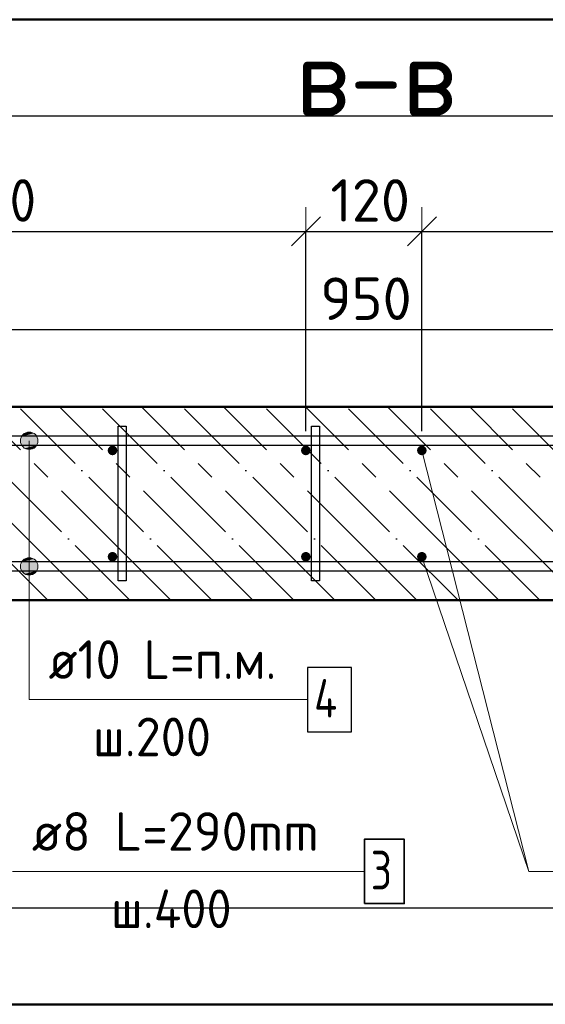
# Model space of a CAD drawing. Header units: millimetres. Extents: x -30645 to 44626, y 46540 to 77351.
# Tile 22 of 84: x -23660 to -23116, y 49881 to 50901. Entities that reach past the tile are written whole.
import ezdxf

# ---------------------------------------------------------------- set-up
doc = ezdxf.new("R2010")
doc.units = ezdxf.units.MM
doc.header["$PDMODE"] = 65
doc.linetypes.add('______11', pattern=[100, 80, -10, 0, -10])
doc.linetypes.add('______5', pattern=[220, 160, -20, 20, -20])
for name, color, linetype, lineweight in [('Standard', 7, 'Continuous', 25), ('Арм.стержн. вертикальными 1', 22, 'Continuous', 35), ('Арм.стержн.горизонт. 1', 180, 'Continuous', 35), ('Размерная линия_ общее', 7, 'Continuous', 13)]:
    doc.layers.add(name, color=color, linetype=linetype, lineweight=lineweight)
doc.layers.add('Арм.стержн.Стяжки', color=7, linetype='Continuous', lineweight=35, true_color=0x501e0f)
doc.styles.add('ISOCPEUR', font='ISOCPEUR')
doc.dimstyles.new('DIMSTYLE_3', dxfattribs={"dimtxt": 44, "dimasz": 50, "dimexe": 0, "dimexo": 0, "dimgap": 22, "dimtad": 2, "dimdec": 0, "dimrnd": 5, "dimzin": 12, "dimdsep": 46, "dimtxsty": 'ISOCPEUR', "dimblk1": 'ALL_ML_STRICH', "dimblk2": 'ALL_ML_STRICH', "dimsah": 1, "dimcen": 0, "dimclrd": 7, "dimclre": 256, "dimclrt": 7, "dimadec": 0, "dimazin": 0, "dimtfac": 1, "dimtdec": 0, "dimtix": 1, "dimtmove": 2, "dimatfit": 3, "dimfxl": 0, "dimtzin": 0, "dimlwd": 0, "dimlwe": -3, "dimarcsym": 0})
doc.dimstyles.new('DIMSTYLE_8', dxfattribs={"dimtxt": 44, "dimasz": 50, "dimexe": 0, "dimexo": 0, "dimgap": 22, "dimtad": 2, "dimdec": 0, "dimrnd": 5, "dimzin": 12, "dimdsep": 46, "dimtxsty": 'ISOCPEUR', "dimblk1": 'ALL_ML_STRICH', "dimblk2": 'ALL_ML_STRICH', "dimsah": 1, "dimcen": 0, "dimclrd": 7, "dimclre": 256, "dimclrt": 7, "dimadec": 0, "dimazin": 0, "dimtfac": 1, "dimtdec": 0, "dimtix": 1, "dimtmove": 2, "dimatfit": 3, "dimfxl": 0, "dimtvp": 1.2, "dimtzin": 0, "dimlwd": 0, "dimlwe": -3, "dimarcsym": 0})

# ---------------------------------------------------------------- blocks, each defined once
blk = doc.blocks.new('ALL_ML_STRICH')
at = {"color": 0, "linetype": 'ByBlock', "lineweight": -2}
for p, q in [((0, -0.5), (0, 0.5)), ((-0.3, -0.3), (0.3, 0.3)), ((-1, 0), (0.5, 0))]:
    blk.add_line(p, q, dxfattribs=at)
blk = doc.blocks.new('*D175')
at = {"layer": 'DEFPOINTS', "color": 7, "linetype": 'Continuous', "lineweight": 13, "transparency": 33554687}
for p in [(-24163.5, 50681.5), (-24163.5, 50454.7), (-23363.5, 50454.7)]:
    blk.add_point(p, dxfattribs=at)
at = {"layer": 'Размерная линия_ общее', "color": 253, "linetype": 'Continuous', "lineweight": -2, "true_color": 0xa0a0a0, "transparency": 33554687}
for p, q in [((-24163.5, 50474.7), (-24163.5, 50681.5)), ((-23363.5, 50474.7), (-23363.5, 50681.5))]:
    blk.add_line(p, q, dxfattribs=at)
at = {"layer": 'Размерная линия_ общее', "color": 7, "linetype": 'Continuous', "lineweight": -2, "transparency": 33554687}
blk.add_line((-24163.5, 50681.5), (-23363.5, 50681.5), dxfattribs=at)
at = {"layer": 'Размерная линия_ общее', "color": 7, "linetype": 'Continuous', "lineweight": 13, "transparency": 33554687, "xscale": 50, "yscale": 50, "zscale": 50, "rotation": 180}
blk.add_blockref('ALL_ML_STRICH', (-24163.5, 50681.5), dxfattribs=at)
at = {"layer": 'Размерная линия_ общее', "color": 7, "linetype": 'Continuous', "lineweight": 13, "transparency": 33554687, "xscale": 50, "yscale": 50, "zscale": 50}
blk.add_blockref('ALL_ML_STRICH', (-23363.5, 50681.5), dxfattribs=at)
at = {"layer": 'Размерная линия_ общее', "color": 7, "linetype": 'Continuous', "lineweight": 13, "transparency": 33554687, "insert": (-23889.5, 50735.5), "char_height": 44, "width": 2.2, "attachment_point": 1, "line_spacing_factor": 0.60241, "style": 'ISOCPEUR'}
blk.add_mtext('\\W0.91;4х200=800', dxfattribs=at)
blk = doc.blocks.new('*D176')
at = {"layer": 'DEFPOINTS', "color": 7, "linetype": 'Continuous', "lineweight": 13, "transparency": 33554687}
for p in [(-23363.5, 50681.5), (-23363.5, 50454.7), (-23243.5, 50454.7)]:
    blk.add_point(p, dxfattribs=at)
at = {"layer": 'Размерная линия_ общее', "color": 253, "linetype": 'Continuous', "lineweight": -2, "true_color": 0xa0a0a0, "transparency": 33554687}
for p, q in [((-23363.5, 50474.7), (-23363.5, 50681.5)), ((-23243.5, 50474.7), (-23243.5, 50681.5))]:
    blk.add_line(p, q, dxfattribs=at)
at = {"layer": 'Размерная линия_ общее', "color": 7, "linetype": 'Continuous', "lineweight": -2, "transparency": 33554687}
blk.add_line((-23363.5, 50681.5), (-23243.5, 50681.5), dxfattribs=at)
at = {"layer": 'Размерная линия_ общее', "color": 7, "linetype": 'Continuous', "lineweight": 13, "transparency": 33554687, "xscale": 50, "yscale": 50, "zscale": 50, "rotation": 180}
blk.add_blockref('ALL_ML_STRICH', (-23363.5, 50681.5), dxfattribs=at)
at = {"layer": 'Размерная линия_ общее', "color": 7, "linetype": 'Continuous', "lineweight": 13, "transparency": 33554687, "xscale": 50, "yscale": 50, "zscale": 50}
blk.add_blockref('ALL_ML_STRICH', (-23243.5, 50681.5), dxfattribs=at)
at = {"layer": 'Размерная линия_ общее', "color": 7, "linetype": 'Continuous', "lineweight": 13, "transparency": 33554687, "insert": (-23296.9, 50713.5), "char_height": 44, "width": 132, "attachment_point": 5, "style": 'ISOCPEUR'}
blk.add_mtext('\\A1;{120}', dxfattribs=at)
blk = doc.blocks.new('*D177')
at = {"layer": 'DEFPOINTS', "color": 7, "linetype": 'Continuous', "lineweight": 13, "transparency": 33554687}
for p in [(-23243.5, 50681.5), (-23243.5, 50454.7), (-22443.5, 50454.7)]:
    blk.add_point(p, dxfattribs=at)
at = {"layer": 'Размерная линия_ общее', "color": 253, "linetype": 'Continuous', "lineweight": -2, "true_color": 0xa0a0a0, "transparency": 33554687}
for p, q in [((-23243.5, 50474.7), (-23243.5, 50681.5)), ((-22443.5, 50474.7), (-22443.5, 50681.5))]:
    blk.add_line(p, q, dxfattribs=at)
at = {"layer": 'Размерная линия_ общее', "color": 7, "linetype": 'Continuous', "lineweight": -2, "transparency": 33554687}
blk.add_line((-23243.5, 50681.5), (-22443.5, 50681.5), dxfattribs=at)
at = {"layer": 'Размерная линия_ общее', "color": 7, "linetype": 'Continuous', "lineweight": 13, "transparency": 33554687, "xscale": 50, "yscale": 50, "zscale": 50, "rotation": 180}
blk.add_blockref('ALL_ML_STRICH', (-23243.5, 50681.5), dxfattribs=at)
at = {"layer": 'Размерная линия_ общее', "color": 7, "linetype": 'Continuous', "lineweight": 13, "transparency": 33554687, "xscale": 50, "yscale": 50, "zscale": 50}
blk.add_blockref('ALL_ML_STRICH', (-22443.5, 50681.5), dxfattribs=at)
at = {"layer": 'Размерная линия_ общее', "color": 7, "linetype": 'Continuous', "lineweight": 13, "transparency": 33554687, "insert": (-22969.5, 50735.5), "char_height": 44, "width": 2.2, "attachment_point": 1, "line_spacing_factor": 0.60241, "style": 'ISOCPEUR'}
blk.add_mtext('\\W0.91;4х200=800', dxfattribs=at)
blk = doc.blocks.new('*D182')
at = {"layer": 'DEFPOINTS', "color": 7, "linetype": 'Continuous', "lineweight": 13, "transparency": 33554687}
for p in [(-23779.3, 50579.8), (-23779.3, 50344.2), (-22827.8, 50344.2)]:
    blk.add_point(p, dxfattribs=at)
at = {"layer": 'Размерная линия_ общее', "color": 253, "linetype": 'Continuous', "lineweight": -2, "true_color": 0xa0a0a0, "transparency": 33554687}
for p, q in [((-23779.3, 50364.2), (-23779.3, 50579.8)), ((-22827.8, 50364.2), (-22827.8, 50579.8))]:
    blk.add_line(p, q, dxfattribs=at)
at = {"layer": 'Размерная линия_ общее', "color": 7, "linetype": 'Continuous', "lineweight": -2, "transparency": 33554687}
blk.add_line((-23779.3, 50579.8), (-22827.8, 50579.8), dxfattribs=at)
at = {"layer": 'Размерная линия_ общее', "color": 7, "linetype": 'Continuous', "lineweight": 13, "transparency": 33554687, "xscale": 50, "yscale": 50, "zscale": 50, "rotation": 180}
blk.add_blockref('ALL_ML_STRICH', (-23779.3, 50579.8), dxfattribs=at)
at = {"layer": 'Размерная линия_ общее', "color": 7, "linetype": 'Continuous', "lineweight": 13, "transparency": 33554687, "xscale": 50, "yscale": 50, "zscale": 50}
blk.add_blockref('ALL_ML_STRICH', (-22827.8, 50579.8), dxfattribs=at)
at = {"layer": 'Размерная линия_ общее', "color": 7, "linetype": 'Continuous', "lineweight": 13, "transparency": 33554687, "insert": (-23301.3, 50611.8), "char_height": 44, "width": 132, "attachment_point": 5, "style": 'ISOCPEUR'}
blk.add_mtext('\\A1;{950}', dxfattribs=at)

msp = doc.modelspace()

# ---------------------------------------------------------------- hatches: boundary and pattern name
at = {"layer": 'Арм.стержн. вертикальными 1', "linetype": 'Continuous', "lineweight": 50, "transparency": 33554687}
for points in [[(-23563.5, 50449.7), (-23561.6, 50450.1), (-23560, 50451.2), (-23558.9, 50452.8), (-23558.5, 50454.7), (-23558.9, 50456.6), (-23560, 50458.2), (-23561.6, 50459.3), (-23563.5, 50459.7), (-23565.4, 50459.3), (-23567, 50458.2), (-23568.1, 50456.6), (-23568.5, 50454.7), (-23568.1, 50452.8), (-23567, 50451.2), (-23565.4, 50450.1)], [(-23363.5, 50449.7), (-23361.6, 50450.1), (-23360, 50451.2), (-23358.9, 50452.8), (-23358.5, 50454.7), (-23358.9, 50456.6), (-23360, 50458.2), (-23361.6, 50459.3), (-23363.5, 50459.7), (-23365.4, 50459.3), (-23367, 50458.2), (-23368.1, 50456.6), (-23368.5, 50454.7), (-23368.1, 50452.8), (-23367, 50451.2), (-23365.4, 50450.1)], [(-23243.5, 50449.7), (-23241.6, 50450.1), (-23240, 50451.2), (-23238.9, 50452.8), (-23238.5, 50454.7), (-23238.9, 50456.6), (-23240, 50458.2), (-23241.6, 50459.3), (-23243.5, 50459.7), (-23245.4, 50459.3), (-23247, 50458.2), (-23248.1, 50456.6), (-23248.5, 50454.7), (-23248.1, 50452.8), (-23247, 50451.2), (-23245.4, 50450.1)], [(-23563.5, 50339.7), (-23561.6, 50340.1), (-23560, 50341.1), (-23558.9, 50342.8), (-23558.5, 50344.7), (-23558.9, 50346.6), (-23560, 50348.2), (-23561.6, 50349.3), (-23563.5, 50349.7), (-23565.4, 50349.3), (-23567, 50348.2), (-23568.1, 50346.6), (-23568.5, 50344.7), (-23568.1, 50342.8), (-23567, 50341.1), (-23565.4, 50340.1)], [(-23363.5, 50339.7), (-23361.6, 50340.1), (-23360, 50341.1), (-23358.9, 50342.8), (-23358.5, 50344.7), (-23358.9, 50346.6), (-23360, 50348.2), (-23361.6, 50349.3), (-23363.5, 50349.7), (-23365.4, 50349.3), (-23367, 50348.2), (-23368.1, 50346.6), (-23368.5, 50344.7), (-23368.1, 50342.8), (-23367, 50341.1), (-23365.4, 50340.1)], [(-23243.5, 50339.7), (-23241.6, 50340.1), (-23240, 50341.1), (-23238.9, 50342.8), (-23238.5, 50344.7), (-23238.9, 50346.6), (-23240, 50348.2), (-23241.6, 50349.3), (-23243.5, 50349.7), (-23245.4, 50349.3), (-23247, 50348.2), (-23248.1, 50346.6), (-23248.5, 50344.7), (-23248.1, 50342.8), (-23247, 50341.1), (-23245.4, 50340.1)]]:
    msp.add_hatch(color=4, dxfattribs=at).paths.add_polyline_path(points)
at = {"layer": 'Арм.стержн.горизонт. 1', "linetype": 'Continuous', "lineweight": 13, "transparency": 33554687}
for points in [[(-23658.7, 50464.7), (-23640.7, 50464.7), (-23641.9, 50469.2)], [(-23658.7, 50464.7), (-23641.9, 50469.2), (-23657.4, 50469.2)], [(-23658.7, 50464.7), (-23640.7, 50464.7), (-23641.9, 50469.2)], [(-23658.7, 50464.7), (-23641.9, 50469.2), (-23657.4, 50469.2)], [(-23658.7, 50464.7), (-23640.7, 50464.7), (-23641.9, 50469.2)], [(-23658.7, 50464.7), (-23641.9, 50469.2), (-23657.4, 50469.2)], [(-23658.7, 50464.7), (-23640.7, 50464.7), (-23641.9, 50469.2)], [(-23658.7, 50464.7), (-23641.9, 50469.2), (-23657.4, 50469.2)], [(-23658.7, 50464.7), (-23640.7, 50464.7), (-23641.9, 50469.2)], [(-23658.7, 50464.7), (-23641.9, 50469.2), (-23657.4, 50469.2)], [(-23657.4, 50469.2), (-23641.9, 50469.2), (-23645.2, 50472.4)], [(-23657.4, 50469.2), (-23645.2, 50472.4), (-23654.2, 50472.4)], [(-23657.4, 50469.2), (-23641.9, 50469.2), (-23645.2, 50472.4)], [(-23657.4, 50469.2), (-23645.2, 50472.4), (-23654.2, 50472.4)], [(-23657.4, 50469.2), (-23641.9, 50469.2), (-23645.2, 50472.4)], [(-23657.4, 50469.2), (-23645.2, 50472.4), (-23654.2, 50472.4)], [(-23657.4, 50469.2), (-23641.9, 50469.2), (-23645.2, 50472.4)], [(-23657.4, 50469.2), (-23645.2, 50472.4), (-23654.2, 50472.4)], [(-23657.4, 50469.2), (-23641.9, 50469.2), (-23645.2, 50472.4)], [(-23657.4, 50469.2), (-23645.2, 50472.4), (-23654.2, 50472.4)], [(-23654.2, 50472.4), (-23645.2, 50472.4), (-23649.7, 50473.7)], [(-23654.2, 50472.4), (-23645.2, 50472.4), (-23649.7, 50473.7)], [(-23654.2, 50472.4), (-23645.2, 50472.4), (-23649.7, 50473.7)], [(-23654.2, 50472.4), (-23645.2, 50472.4), (-23649.7, 50473.7)], [(-23654.2, 50472.4), (-23645.2, 50472.4), (-23649.7, 50473.7)], [(-23657.4, 50460.2), (-23640.7, 50464.7), (-23658.7, 50464.7)], [(-23657.4, 50460.2), (-23640.7, 50464.7), (-23658.7, 50464.7)], [(-23657.4, 50460.2), (-23640.7, 50464.7), (-23658.7, 50464.7)], [(-23657.4, 50460.2), (-23640.7, 50464.7), (-23658.7, 50464.7)], [(-23657.4, 50460.2), (-23640.7, 50464.7), (-23658.7, 50464.7)], [(-23657.4, 50460.2), (-23641.9, 50460.2), (-23640.7, 50464.7)], [(-23657.4, 50460.2), (-23641.9, 50460.2), (-23640.7, 50464.7)], [(-23657.4, 50460.2), (-23641.9, 50460.2), (-23640.7, 50464.7)], [(-23657.4, 50460.2), (-23641.9, 50460.2), (-23640.7, 50464.7)], [(-23657.4, 50460.2), (-23641.9, 50460.2), (-23640.7, 50464.7)], [(-23654.2, 50456.9), (-23641.9, 50460.2), (-23657.4, 50460.2)], [(-23654.2, 50456.9), (-23641.9, 50460.2), (-23657.4, 50460.2)], [(-23654.2, 50456.9), (-23641.9, 50460.2), (-23657.4, 50460.2)], [(-23654.2, 50456.9), (-23641.9, 50460.2), (-23657.4, 50460.2)], [(-23654.2, 50456.9), (-23641.9, 50460.2), (-23657.4, 50460.2)], [(-23654.2, 50456.9), (-23645.2, 50456.9), (-23641.9, 50460.2)], [(-23654.2, 50456.9), (-23645.2, 50456.9), (-23641.9, 50460.2)], [(-23654.2, 50456.9), (-23645.2, 50456.9), (-23641.9, 50460.2)], [(-23654.2, 50456.9), (-23645.2, 50456.9), (-23641.9, 50460.2)], [(-23654.2, 50456.9), (-23645.2, 50456.9), (-23641.9, 50460.2)], [(-23645.2, 50456.9), (-23654.2, 50456.9), (-23649.7, 50455.7)], [(-23645.2, 50456.9), (-23654.2, 50456.9), (-23649.7, 50455.7)], [(-23645.2, 50456.9), (-23654.2, 50456.9), (-23649.7, 50455.7)], [(-23645.2, 50456.9), (-23654.2, 50456.9), (-23649.7, 50455.7)], [(-23645.2, 50456.9), (-23654.2, 50456.9), (-23649.7, 50455.7)], [(-23658.7, 50334.7), (-23640.7, 50334.7), (-23641.9, 50339.2)], [(-23658.7, 50334.7), (-23641.9, 50339.2), (-23657.4, 50339.2)], [(-23658.7, 50334.7), (-23640.7, 50334.7), (-23641.9, 50339.2)], [(-23658.7, 50334.7), (-23641.9, 50339.2), (-23657.4, 50339.2)], [(-23658.7, 50334.7), (-23640.7, 50334.7), (-23641.9, 50339.2)], [(-23658.7, 50334.7), (-23641.9, 50339.2), (-23657.4, 50339.2)], [(-23658.7, 50334.7), (-23640.7, 50334.7), (-23641.9, 50339.2)], [(-23658.7, 50334.7), (-23641.9, 50339.2), (-23657.4, 50339.2)], [(-23658.7, 50334.7), (-23640.7, 50334.7), (-23641.9, 50339.2)], [(-23658.7, 50334.7), (-23641.9, 50339.2), (-23657.4, 50339.2)], [(-23657.4, 50339.2), (-23641.9, 50339.2), (-23645.2, 50342.4)], [(-23657.4, 50339.2), (-23645.2, 50342.4), (-23654.2, 50342.4)], [(-23657.4, 50339.2), (-23641.9, 50339.2), (-23645.2, 50342.4)], [(-23657.4, 50339.2), (-23645.2, 50342.4), (-23654.2, 50342.4)], [(-23657.4, 50339.2), (-23641.9, 50339.2), (-23645.2, 50342.4)], [(-23657.4, 50339.2), (-23645.2, 50342.4), (-23654.2, 50342.4)], [(-23657.4, 50339.2), (-23641.9, 50339.2), (-23645.2, 50342.4)], [(-23657.4, 50339.2), (-23645.2, 50342.4), (-23654.2, 50342.4)], [(-23657.4, 50339.2), (-23641.9, 50339.2), (-23645.2, 50342.4)], [(-23657.4, 50339.2), (-23645.2, 50342.4), (-23654.2, 50342.4)], [(-23654.2, 50342.4), (-23645.2, 50342.4), (-23649.7, 50343.7)], [(-23654.2, 50342.4), (-23645.2, 50342.4), (-23649.7, 50343.7)], [(-23654.2, 50342.4), (-23645.2, 50342.4), (-23649.7, 50343.7)], [(-23654.2, 50342.4), (-23645.2, 50342.4), (-23649.7, 50343.7)], [(-23654.2, 50342.4), (-23645.2, 50342.4), (-23649.7, 50343.7)], [(-23657.4, 50330.2), (-23640.7, 50334.7), (-23658.7, 50334.7)], [(-23657.4, 50330.2), (-23640.7, 50334.7), (-23658.7, 50334.7)], [(-23657.4, 50330.2), (-23640.7, 50334.7), (-23658.7, 50334.7)], [(-23657.4, 50330.2), (-23640.7, 50334.7), (-23658.7, 50334.7)], [(-23657.4, 50330.2), (-23640.7, 50334.7), (-23658.7, 50334.7)], [(-23657.4, 50330.2), (-23641.9, 50330.2), (-23640.7, 50334.7)], [(-23657.4, 50330.2), (-23641.9, 50330.2), (-23640.7, 50334.7)], [(-23657.4, 50330.2), (-23641.9, 50330.2), (-23640.7, 50334.7)], [(-23657.4, 50330.2), (-23641.9, 50330.2), (-23640.7, 50334.7)], [(-23657.4, 50330.2), (-23641.9, 50330.2), (-23640.7, 50334.7)], [(-23654.2, 50326.9), (-23641.9, 50330.2), (-23657.4, 50330.2)], [(-23654.2, 50326.9), (-23641.9, 50330.2), (-23657.4, 50330.2)], [(-23654.2, 50326.9), (-23641.9, 50330.2), (-23657.4, 50330.2)], [(-23654.2, 50326.9), (-23641.9, 50330.2), (-23657.4, 50330.2)], [(-23654.2, 50326.9), (-23641.9, 50330.2), (-23657.4, 50330.2)], [(-23654.2, 50326.9), (-23645.2, 50326.9), (-23641.9, 50330.2)], [(-23654.2, 50326.9), (-23645.2, 50326.9), (-23641.9, 50330.2)], [(-23654.2, 50326.9), (-23645.2, 50326.9), (-23641.9, 50330.2)], [(-23654.2, 50326.9), (-23645.2, 50326.9), (-23641.9, 50330.2)], [(-23654.2, 50326.9), (-23645.2, 50326.9), (-23641.9, 50330.2)], [(-23645.2, 50326.9), (-23654.2, 50326.9), (-23649.7, 50325.7)], [(-23645.2, 50326.9), (-23654.2, 50326.9), (-23649.7, 50325.7)], [(-23645.2, 50326.9), (-23654.2, 50326.9), (-23649.7, 50325.7)], [(-23645.2, 50326.9), (-23654.2, 50326.9), (-23649.7, 50325.7)], [(-23645.2, 50326.9), (-23654.2, 50326.9), (-23649.7, 50325.7)]]:
    msp.add_hatch(color=7, dxfattribs=at).paths.add_polyline_path(points)

# ---------------------------------------------------------------- linework, layer by layer
at = {"color": 52, "linetype": 'Continuous', "lineweight": -3, "transparency": 33554687}
for p, q in [((-22147.6, 50800.6), (-24503.4, 50800.6)), ((-22147.6, 50800.6), (-24503.4, 50800.6)), ((-24503.4, 49981.4), (-22147.6, 49981.4)), ((-24503.4, 49981.4), (-22147.6, 49981.4))]:
    msp.add_line(p, q, dxfattribs=at)
at = {"layer": 'Standard', "color": 7, "linetype": 'Continuous', "lineweight": 50, "transparency": 33554687}
for p, q in [((-22403.5, 50499.7), (-24203.5, 50499.7)), ((-24203.5, 50299.7), (-22403.5, 50299.7))]:
    msp.add_line(p, q, dxfattribs=at)
at = {"layer": 'Standard', "color": 253, "linetype": '______11', "lineweight": -3, "true_color": 0xababab, "transparency": 33554687}
for p, q in [((-23630.4, 50299.7), (-23830.4, 50499.7)), ((-23545.5, 50299.7), (-23745.5, 50499.7)), ((-23460.7, 50299.7), (-23660.7, 50499.7)), ((-23375.8, 50299.7), (-23575.8, 50499.7)), ((-23291, 50299.7), (-23491, 50499.7)), ((-23206.1, 50299.7), (-23406.1, 50499.7)), ((-23121.3, 50299.7), (-23321.3, 50499.7)), ((-23036.4, 50299.7), (-23236.4, 50499.7)), ((-22951.6, 50299.7), (-23151.6, 50499.7))]:
    msp.add_line(p, q, dxfattribs=at)
at = {"layer": 'Standard', "color": 253, "linetype": '______5', "lineweight": -3, "true_color": 0xababab, "transparency": 33554687}
for p, q in [((-23588, 50299.7), (-23788, 50499.7)), ((-23503.1, 50299.7), (-23703.1, 50499.7)), ((-23418.3, 50299.7), (-23618.3, 50499.7)), ((-23333.4, 50299.7), (-23533.4, 50499.7)), ((-23248.6, 50299.7), (-23448.6, 50499.7)), ((-23163.7, 50299.7), (-23363.7, 50499.7)), ((-23078.9, 50299.7), (-23278.9, 50499.7)), ((-22994, 50299.7), (-23194, 50499.7))]:
    msp.add_line(p, q, dxfattribs=at)
at = {"layer": 'Standard', "color": 7, "linetype": 'Continuous', "lineweight": 13, "transparency": 33554687}
msp.add_line((-23243.5, 50454.7), (-23133, 50019), dxfattribs=at)
at = {"layer": 'Standard', "color": 7, "linetype": 'Continuous', "lineweight": 50, "transparency": 33554687}
msp.add_lwpolyline([(-24603.4, 50900.6), (-24603.4, 49881.4), (-22047.6, 49881.4), (-22047.6, 50900.6), (-24603.4, 50900.6)], dxfattribs=at)
at = {"layer": 'Арм.стержн. вертикальными 1', "color": 7, "linetype": 'Continuous', "lineweight": 13, "transparency": 33554687}
for q in [(-23243.5, 50344.7), (-22725, 50019)]:
    msp.add_line((-23133, 50019), q, dxfattribs=at)
at = {"layer": 'Арм.стержн.горизонт. 1', "color": 7, "linetype": 'Continuous', "lineweight": 13, "transparency": 33554687}
for p, q in [((-23649.7, 50473.7), (-23649.7, 50473.7)), ((-23649.7, 50473.7), (-23649.7, 50473.7)), ((-23649.7, 50473.7), (-23649.7, 50473.7)), ((-23649.7, 50473.7), (-23649.7, 50473.7)), ((-23649.7, 50473.7), (-23649.7, 50473.7)), ((-23658.7, 50464.7), (-23658.7, 50464.7)), ((-23658.7, 50464.7), (-23658.7, 50464.7)), ((-23658.7, 50464.7), (-23658.7, 50464.7)), ((-23658.7, 50464.7), (-23658.7, 50464.7)), ((-23658.7, 50464.7), (-23658.7, 50464.7)), ((-23649.7, 50196.9), (-23649.7, 50464.7)), ((-23649.7, 50196.9), (-23649.7, 50464.7)), ((-23649.7, 50196.9), (-23649.7, 50464.7)), ((-23649.7, 50196.9), (-23649.7, 50464.7)), ((-23649.7, 50196.9), (-23649.7, 50464.7)), ((-23640.7, 50464.7), (-23640.7, 50464.7)), ((-23640.7, 50464.7), (-23640.7, 50464.7)), ((-23640.7, 50464.7), (-23640.7, 50464.7)), ((-23640.7, 50464.7), (-23640.7, 50464.7)), ((-23640.7, 50464.7), (-23640.7, 50464.7)), ((-23649.7, 50455.7), (-23649.7, 50455.7)), ((-23649.7, 50455.7), (-23649.7, 50455.7)), ((-23649.7, 50455.7), (-23649.7, 50455.7)), ((-23649.7, 50455.7), (-23649.7, 50455.7)), ((-23649.7, 50455.7), (-23649.7, 50455.7)), ((-23649.7, 50343.7), (-23649.7, 50343.7)), ((-23649.7, 50343.7), (-23649.7, 50343.7)), ((-23649.7, 50343.7), (-23649.7, 50343.7)), ((-23649.7, 50343.7), (-23649.7, 50343.7)), ((-23649.7, 50343.7), (-23649.7, 50343.7)), ((-23658.7, 50334.7), (-23658.7, 50334.7)), ((-23658.7, 50334.7), (-23658.7, 50334.7)), ((-23658.7, 50334.7), (-23658.7, 50334.7)), ((-23658.7, 50334.7), (-23658.7, 50334.7)), ((-23658.7, 50334.7), (-23658.7, 50334.7)), ((-23649.7, 50196.9), (-23649.7, 50334.7)), ((-23649.7, 50196.9), (-23649.7, 50334.7)), ((-23649.7, 50196.9), (-23649.7, 50334.7)), ((-23649.7, 50196.9), (-23649.7, 50334.7)), ((-23649.7, 50196.9), (-23649.7, 50334.7)), ((-23649.7, 50325.7), (-23649.7, 50325.7)), ((-23649.7, 50325.7), (-23649.7, 50325.7)), ((-23649.7, 50325.7), (-23649.7, 50325.7)), ((-23649.7, 50325.7), (-23649.7, 50325.7)), ((-23649.7, 50325.7), (-23649.7, 50325.7)), ((-23640.7, 50334.7), (-23640.7, 50334.7)), ((-23640.7, 50334.7), (-23640.7, 50334.7)), ((-23640.7, 50334.7), (-23640.7, 50334.7)), ((-23640.7, 50334.7), (-23640.7, 50334.7)), ((-23640.7, 50334.7), (-23640.7, 50334.7)), ((-23649.7, 50196.9), (-23361.7, 50196.9))]:
    msp.add_line(p, q, dxfattribs=at)
at = {"layer": 'Арм.стержн.горизонт. 1', "color": 4, "linetype": 'Continuous', "lineweight": 25, "transparency": 33554687}
for points in [[(-24173.5, 50469.7), (-22433.5, 50469.7), (-22433.5, 50459.7), (-24173.5, 50459.7), (-24173.5, 50469.7)], [(-24173.5, 50469.7), (-22433.5, 50469.7), (-22433.5, 50459.7), (-24173.5, 50459.7), (-24173.5, 50469.7)], [(-24173.5, 50469.7), (-22433.5, 50469.7), (-22433.5, 50459.7), (-24173.5, 50459.7), (-24173.5, 50469.7)], [(-24173.5, 50469.7), (-22433.5, 50469.7), (-22433.5, 50459.7), (-24173.5, 50459.7), (-24173.5, 50469.7)], [(-24173.5, 50469.7), (-22433.5, 50469.7), (-22433.5, 50459.7), (-24173.5, 50459.7), (-24173.5, 50469.7)], [(-24173.5, 50339.7), (-22433.5, 50339.7), (-22433.5, 50329.7), (-24173.5, 50329.7), (-24173.5, 50339.7)], [(-24173.5, 50339.7), (-22433.5, 50339.7), (-22433.5, 50329.7), (-24173.5, 50329.7), (-24173.5, 50339.7)], [(-24173.5, 50339.7), (-22433.5, 50339.7), (-22433.5, 50329.7), (-24173.5, 50329.7), (-24173.5, 50339.7)], [(-24173.5, 50339.7), (-22433.5, 50339.7), (-22433.5, 50329.7), (-24173.5, 50329.7), (-24173.5, 50339.7)], [(-24173.5, 50339.7), (-22433.5, 50339.7), (-22433.5, 50329.7), (-24173.5, 50329.7), (-24173.5, 50339.7)]]:
    msp.add_lwpolyline(points, dxfattribs=at)
at = {"layer": 'Арм.стержн.горизонт. 1', "color": 7, "linetype": 'Continuous', "lineweight": 25, "transparency": 33554687}
msp.add_lwpolyline([(-23361.7, 50163.5), (-23316.3, 50163.5), (-23316.3, 50230.2), (-23361.7, 50230.2), (-23361.7, 50163.5)], dxfattribs=at)
at = {"layer": 'Арм.стержн.горизонт. 1', "color": 7, "linetype": 'Continuous', "lineweight": 13, "transparency": 33554687}
for centre in [(-23649.7, 50464.7), (-23649.7, 50464.7), (-23649.7, 50464.7), (-23649.7, 50464.7), (-23649.7, 50464.7), (-23649.7, 50334.7), (-23649.7, 50334.7), (-23649.7, 50334.7), (-23649.7, 50334.7), (-23649.7, 50334.7)]:
    msp.add_circle(centre, 9, dxfattribs=at)
at = {"layer": 'Арм.стержн.Стяжки', "color": 7, "linetype": 'Continuous', "lineweight": 13, "transparency": 33554687}
msp.add_line((-23667, 50019), (-23303, 50019), dxfattribs=at)
at = {"layer": 'Арм.стержн.Стяжки', "color": 40, "linetype": 'Continuous', "lineweight": 25, "transparency": 33554687}
for points in [[(-23557.5, 50319.7), (-23557.5, 50479.7), (-23549.5, 50479.7), (-23549.5, 50319.7), (-23557.5, 50319.7)], [(-23557.5, 50319.7), (-23557.5, 50479.7), (-23549.5, 50479.7), (-23549.5, 50319.7), (-23557.5, 50319.7)], [(-23557.5, 50319.7), (-23557.5, 50479.7), (-23549.5, 50479.7), (-23549.5, 50319.7), (-23557.5, 50319.7)], [(-23357.5, 50319.7), (-23357.5, 50479.7), (-23349.5, 50479.7), (-23349.5, 50319.7), (-23357.5, 50319.7)], [(-23357.5, 50319.7), (-23357.5, 50479.7), (-23349.5, 50479.7), (-23349.5, 50319.7), (-23357.5, 50319.7)]]:
    msp.add_lwpolyline(points, dxfattribs=at)
at = {"layer": 'Арм.стержн.Стяжки', "color": 7, "linetype": 'Continuous', "lineweight": 35, "transparency": 33554687}
msp.add_lwpolyline([(-23303, 49985.7), (-23261.7, 49985.7), (-23261.7, 50052.3), (-23303, 50052.3), (-23303, 49985.7)], dxfattribs=at)

# ---------------------------------------------------------------- texts
at = {"layer": 'Standard', "color": 7, "linetype": 'Continuous', "lineweight": 13, "transparency": 33554687, "insert": (-23374.1, 50841.1), "char_height": 80, "width": 204.522, "attachment_point": 4, "style": 'ISOCPEUR'}
msp.add_mtext('\\A1;{\\fISOCPEUR|i0|b0;\\H80.000000;\\W1.000000;\\C7;в-в}\\P', dxfattribs=at)
at = {"layer": 'Арм.стержн.горизонт. 1', "color": 7, "linetype": 'Continuous', "lineweight": 25, "transparency": 33554687, "char_height": 40, "attachment_point": 7, "style": 'ISOCPEUR'}
for s, insert, width in [('\\W0.94;ø10 L=п.м.', (-23629.7, 50218.2), 266.644), ('\\W0.80;4', (-23355, 50178.2), 47.978), ('\\W0.95;ш.200 ', (-23583.7, 50138.2), 174.933)]:
    msp.add_mtext(s, dxfattribs=dict(at, insert=insert, width=width))
at = {"layer": 'Арм.стержн.Стяжки', "color": 7, "linetype": 'Continuous', "lineweight": 25, "transparency": 33554687, "char_height": 40, "attachment_point": 7, "style": 'ISOCPEUR'}
for s, insert, width in [('\\W0.98;ø8 L=290mm ', (-23647, 50040.3), 343.369), ('\\W0.78;3', (-23296.3, 50000.3), 43.521), ('\\W0.95;ш.400 ', (-23565, 49960.3), 178.965)]:
    msp.add_mtext(s, dxfattribs=dict(at, insert=insert, width=width))

# ---------------------------------------------------------------- dimensions: what is measured, and where the dimension line sits
at = {"layer": 'Размерная линия_ общее', "color": 7, "linetype": 'Continuous', "lineweight": 13, "transparency": 33554687}
for base, p1, p2, picture, middle in [((-23363.5, 50681.5), (-24163.5, 50474.7), (-23363.5, 50474.7), '*D175', (-23763.5, 50703.5)), ((-22443.5, 50681.5), (-23243.5, 50474.7), (-22443.5, 50474.7), '*D177', (-22843.5, 50703.5))]:
    dim = msp.add_linear_dim(base=base, p1=p1, p2=p2, text='\\W0.91;4х200=800', dimstyle='DIMSTYLE_3', override={"dimpost": '<>', "dimclrd": 7, "dimclre": 253, "dimclrt": 7, "dimlwd": 0, "dimlwe": 65533}, dxfattribs=at)
    dim.commit()
    dim.dimension.update_dxf_attribs({"geometry": picture, "text_midpoint": middle, "dimtype": 160})
for base, p1, p2, dimstyle, picture, middle in [((-23243.5, 50681.5), (-23363.5, 50474.7), (-23243.5, 50474.7), 'DIMSTYLE_8', '*D176', (-23296.9, 50713.5)), ((-22827.7664, 50579.8123), (-23779.2624, 50364.172), (-22827.7664, 50364.172), 'DIMSTYLE_3', '*D182', (-23301.3144, 50611.8123))]:
    dim = msp.add_linear_dim(base=base, p1=p1, p2=p2, dimstyle=dimstyle, override={"dimpost": '<>', "dimclrd": 7, "dimclre": 253, "dimclrt": 7, "dimlwd": 0, "dimlwe": 65533}, dxfattribs=at)
    dim.commit()
    dim.dimension.update_dxf_attribs({"geometry": picture, "text_midpoint": middle, "dimtype": 160})

doc.saveas('drawing.dxf')
